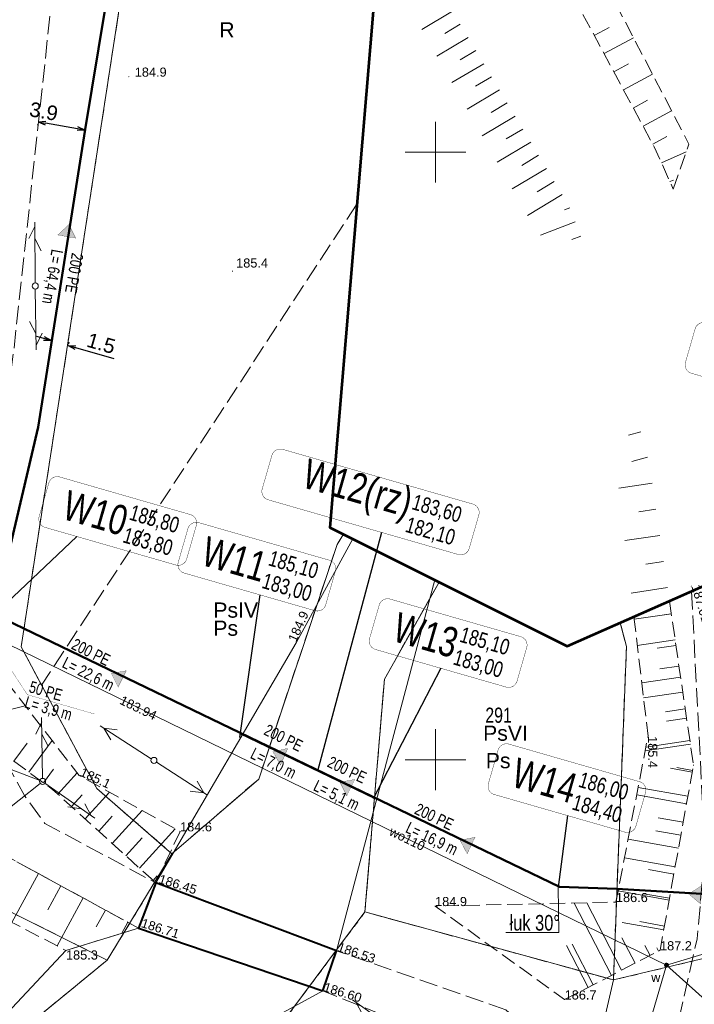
# Model space of a CAD drawing. Header units: metres. Extents: x 7482748 to 7484637, y 5684406 to 5687014.
# Tile 50 of 180: x 7483166 to 7483221, y 5685530 to 5685611. Entities that reach past the tile are written whole.
import ezdxf
from ezdxf.enums import TextEntityAlignment as Align
from ezdxf.lldxf.tags import DXFTag

# ---------------------------------------------------------------- set-up
doc = ezdxf.new("R2010")
doc.units = ezdxf.units.M
doc.header["$MEASUREMENT"] = 0
for name, pattern in [('1', [1.5, 1, -0.5]), ('BUBZ01_500', [1.75, 1.25, -0.5]), ('KTJZ01_500', [2, 1.5, -0.5]), ('l217_500', [2, 1.5, -0.5]), ('l218_500', [1, 0.5, -0.5])]:
    doc.linetypes.add(name, pattern=pattern)
for name, color, linetype, lineweight in [('.domiar', 250, 'Continuous', 9), ('.ks tłoczny', 104, 'Continuous', 50), ('_Dzialki', 7, 'Continuous', 0), ('_Dzialki_opis', 7, 'Continuous', 0), ('_Kontury', 7, 'Continuous', 0), ('_Kontury_opis', 7, 'Continuous', 0), ('_Podzial_sekcyjny_krzyze', 7, '1', 13), ('_Uzytki', 7, 'Continuous', 0), ('_Uzytki_opis', 7, 'Continuous', 0), ('_Zakres2', 7, 'Continuous', 0), ('BUBZ02_D', 7, 'BUBZ01_500', 13), ('BUBZ02_G', 7, 'BUBZ01_500', 13), ('BUBZ02_W', 7, 'Continuous', 13), ('GES__SUSM04_01P', 7, 'Continuous', 13), ('GES__SUUS25_WP', 7, 'Continuous', 13), ('RTPW01_P', 7, 'Continuous', 0), ('RTPW02_P', 7, 'Continuous', 0), ('SUPE_L_3', 1, 'Continuous', 13), ('SUPT_L_0', 30, 'Continuous', 13)]:
    doc.layers.add(name, color=color, linetype=linetype, lineweight=lineweight)
for name, color, linetype, lineweight, transparency in [('BUBI03_01', 7, 'Continuous', 40, 0.5), ('GES__SUUS_ET_08T', 7, 'Continuous', 13, 0.25), ('KTJZ01_O', 7, 'KTJZ01_500', 13, 0.5), ('RTPW01_G', 7, 'Continuous', 13, 0.25), ('RTPW02_G', 7, 'Continuous', 13, 0.25)]:
    doc.layers.add(name, color=color, linetype=linetype, lineweight=lineweight, transparency=transparency)
for name, color, linetype, lineweight, true_color, transparency in [('GES__SUPS01_08G', 5, 'Continuous', 13, 0x0000ff, 0.25), ('GES__SUPW_01_pT', 5, 'Continuous', 13, 0x0000ff, 0.25), ('PTWP02_O', 7, 'Continuous', 13, 0x59d9ff, 0.5)]:
    doc.layers.add(name, color=color, linetype=linetype, lineweight=lineweight, true_color=true_color, transparency=transparency)
for name, color, linetype, lineweight, true_color in [('GES__SUPS01_08L', 5, 'Continuous', 13, 0x0000ff), ('GES__SUPS01_08P', 5, 'Continuous', 13, 0x0000ff), ('GES__SUPW_01_pL', 5, 'Continuous', 13, 0x0000ff)]:
    doc.layers.add(name, color=color, linetype=linetype, lineweight=lineweight, true_color=true_color)
doc.layers.add('IS_kanalizacja_sanitarna', color=7, linetype='SOLID', true_color=0x000000)
doc.layers.add('IS_Opisy_działek_Net', color=7, linetype='SOLID', true_color=0x000000)
doc.layers.add('IS_Węzeł_sieci_kanalizacyjnej_-_opisy', color=7, linetype='Continuous')
doc.styles.get("Standard").update_dxf_attribs({"font": 'simplex.shx', "width": 0.75})
doc.styles.add('STYL_ARIAL', font='simplex.shx', dxfattribs={"width": 0.75, "oblique": 0.1})
doc.styles.add('Style-Arial', font='arial.ttf')
tags = doc.linetypes.add('SOLID', pattern=[10, 10, 0]).pattern_tags.tags
tags[6:7] = [DXFTag(74, 4), DXFTag(75, 0), DXFTag(340, '0'), DXFTag(46, 0.0), DXFTag(50, 0.0), DXFTag(44, 0.0), DXFTag(45, 0.0)]
tags[4:5] = [DXFTag(74, 4), DXFTag(75, 0), DXFTag(340, '0'), DXFTag(46, 0.0), DXFTag(50, 0.0), DXFTag(44, 0.0), DXFTag(45, 0.0)]
doc.dimstyles.get("Standard").update_dxf_attribs({"dimtxt": 0.18, "dimasz": 0.18, "dimexe": 0.18, "dimexo": 0.0625, "dimgap": 0.09, "dimtad": 0, "dimtih": 1, "dimtoh": 1, "dimdec": 4, "dimzin": 0, "dimdsep": 46, "dimtxsty": 'Standard', "dimcen": 0.09, "dimadec": 0, "dimazin": 0, "dimtfac": 1, "dimtdec": 4, "dimtofl": 0, "dimtmove": 0, "dimatfit": 3, "dimfxl": 0, "dimtolj": 1, "dimtzin": 0, "dimarcsym": 0})

# ---------------------------------------------------------------- blocks, each defined once
blk = doc.blocks.new('SUPS01')
at = {"layer": 'GES__SUPS01_08P', "linetype": 'Continuous', "lineweight": 13}
h = blk.add_hatch(color=256, dxfattribs=at)
edge = h.paths.add_edge_path()
edge.add_arc((0, 0), 0.045, 0, 360)
blk = doc.blocks.new('SUSM04_01')
at = {"layer": 'GES__SUSM04_01P', "linetype": 'Continuous', "lineweight": 13}
blk.add_circle((0, 0), 0.25, dxfattribs=at)
blk = doc.blocks.new('SUUS25_21')
at = {"layer": 'GES__SUUS25_WP', "linetype": 'Continuous', "lineweight": 13}
h = blk.add_hatch(color=256, dxfattribs=at)
edge = h.paths.add_edge_path()
edge.add_arc((0, 0), 0.2, 0, 360)
blk = doc.blocks.new('RTPW01')
at = {"layer": 'RTPW01_P', "linetype": 'Continuous', "lineweight": 0}
h = blk.add_hatch(color=256, dxfattribs=at)
edge = h.paths.add_edge_path()
edge.add_arc((0, 0), 0.045, 0, 360)
blk = doc.blocks.new('RTPW01_1')
at = {"layer": 'RTPW02_P', "linetype": 'Continuous', "lineweight": 0}
h = blk.add_hatch(color=256, dxfattribs=at)
edge = h.paths.add_edge_path()
edge.add_arc((0, 0), 0.045, 0, 360)
blk = doc.blocks.new('RTPW01_2')
at = {"layer": 'RTPW01_P', "linetype": 'Continuous', "lineweight": 0}
h = blk.add_hatch(color=256, dxfattribs=at)
edge = h.paths.add_edge_path()
edge.add_arc((0, 0), 0.045, 0, 360)
blk = doc.blocks.new('TerminatorOpen_0.5')
at = {"color": 0, "linetype": 'ByBlock', "lineweight": -2}
for q in [(-1, 0.25), (-1, 0), (-1, -0.25)]:
    blk.add_line((0, 0), q, dxfattribs=at)
blk = doc.blocks.new('*D797')
at = {"layer": '.domiar', "color": 0, "linetype": 'Continuous', "lineweight": -2, "transparency": 16777216}
for p, q in [((7483167.789, 5685584.663), (7483167.203, 5685584.831)), ((7483168.405, 5685584.598), (7483168.458, 5685584.784)), ((7483169.812, 5685584.197), (7483169.865, 5685584.382)), ((7483170.369, 5685583.927), (7483173.533, 5685583.023))]:
    blk.add_line(p, q, dxfattribs=at)
at = {"layer": 'Defpoints', "color": 0, "linetype": 'Continuous', "transparency": 16777216}
for p in [(7483168.323, 5685584.31), (7483169.729, 5685583.908), (7483169.782, 5685584.094)]:
    blk.add_point(p, dxfattribs=at)
at = {"layer": '.domiar', "color": 0, "linetype": 'Continuous', "lineweight": -2, "transparency": 16777216, "xscale": 0.61, "yscale": 0.61, "zscale": 0.61}
for p, rotation in [((7483168.376, 5685584.496), 344.063735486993), ((7483169.782, 5685584.094), 164.063735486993)]:
    blk.add_blockref('TerminatorOpen_0.5', p, dxfattribs=dict(at, rotation=rotation))
at = {"layer": '.domiar', "color": 0, "linetype": 'Continuous', "transparency": 16777216, "insert": (7483172.495, 5685584.269), "char_height": 1.2, "attachment_point": 5, "rotation": 344.06374, "style": 'Style-Arial'}
blk.add_mtext('\\A1;1.5', dxfattribs=at)
blk = doc.blocks.new('*D798')
at = {"layer": '.domiar', "color": 0, "linetype": 'Continuous', "lineweight": -2, "transparency": 16777216}
for p, q in [((7483167.264, 5685602.279), (7483167.253, 5685602.217)), ((7483170.553, 5685601.931), (7483167.906, 5685602.405)), ((7483171.111, 5685601.59), (7483171.1, 5685601.529))]:
    blk.add_line(p, q, dxfattribs=at)
at = {"layer": 'Defpoints', "color": 0, "linetype": 'Continuous', "transparency": 16777216}
for p in [(7483167.306, 5685602.513), (7483167.317, 5685602.574), (7483171.164, 5685601.885)]:
    blk.add_point(p, dxfattribs=at)
at = {"layer": '.domiar', "color": 0, "linetype": 'Continuous', "lineweight": -2, "transparency": 16777216, "xscale": 0.61, "yscale": 0.61, "zscale": 0.61}
for p, rotation in [((7483167.306, 5685602.513), 169.8519791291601), ((7483171.153, 5685601.824), 349.8519791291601)]:
    blk.add_blockref('TerminatorOpen_0.5', p, dxfattribs=dict(at, rotation=rotation))
at = {"layer": '.domiar', "color": 0, "linetype": 'Continuous', "transparency": 16777216, "insert": (7483167.765, 5685603.358), "char_height": 1.2, "attachment_point": 5, "rotation": 349.85198, "style": 'Style-Arial'}
blk.add_mtext('\\A1;3.9', dxfattribs=at)

msp = doc.modelspace()

# ---------------------------------------------------------------- hatches: boundary and pattern name
at = {"layer": 'IS_kanalizacja_sanitarna', "linetype": 'Continuous', "ltscale": 0.01}
for points in [[(7483169.84173, 5685594.04488), (7483168.92776, 5685593.19215), (7483170.40444, 5685592.92869)], [(7483173.32711, 5685557.09675), (7483173.88695, 5685555.97913), (7483174.55678, 5685557.32127)], [(7483186.63167, 5685550.64437), (7483187.25323, 5685549.55986), (7483187.84683, 5685550.93741)], [(7483192.13846, 5685548.14946), (7483192.69987, 5685547.03262), (7483193.36782, 5685548.37569)], [(7483202.02901, 5685543.36735), (7483202.60758, 5685542.25931), (7483203.25472, 5685543.61253)], [(7483220.8472, 5685538.94203), (7483221.80609, 5685538.14013), (7483221.88551, 5685539.63803)]]:
    msp.add_hatch(color=256, dxfattribs=at).paths.add_polyline_path(points)

# ---------------------------------------------------------------- linework, layer by layer
at = {"layer": '.domiar', "linetype": 'Continuous'}
for points in [[(7483210.08985, 5685539.51243), (7483210.14756, 5685535.78244), (7483210.14756, 5685535.78244)], [(7483210.14756, 5685535.78244), (7483205.80249, 5685535.78244)]]:
    msp.add_lwpolyline(points, dxfattribs=at)
at = {"layer": '.ks tłoczny', "linetype": 'Continuous'}
for points in [[(7483183.3031, 5685630.44621), (7483175.03811, 5685625.31348), (7483171.16419, 5685601.88538), (7483167.3162, 5685577.38439), (7483163.66928, 5685561.91672), (7483162.87, 5685558.23)], [(7483163.76848, 5685561.91175), (7483210.20342, 5685539.53723), (7483214.93167, 5685539.36976)]]:
    msp.add_lwpolyline(points, dxfattribs=at)
at = {"layer": '.ks tłoczny', "color": 111, "linetype": 'Continuous', "true_color": 0x70ffb8}
for points in [[(7483183.93202, 5685552.19601), (7483194.98459, 5685546.87037)], [(7483214.93167, 5685539.36976), (7483232.60315, 5685538.31868)]]:
    msp.add_lwpolyline(points, dxfattribs=at)
at = {"layer": '_Dzialki', "color": 96, "linetype": 'Continuous', "true_color": 0x008000, "flags": 128}
for points in [[(7483165.91, 5685559.29), (7483176.04, 5685625.25)], [(7483192.43, 5685568.55), (7483191.9, 5685567.7)], [(7483191.9, 5685567.7), (7483185.46, 5685548.41)], [(7483195.8, 5685556.64), (7483200.3, 5685564.62)], [(7483215.72, 5685559.33), (7483215.19, 5685561.27)], [(7483172.13, 5685547.63), (7483165.91, 5685559.29)], [(7483214.64, 5685531.87), (7483215.72, 5685559.33)], [(7483194.2, 5685537.47), (7483195.8, 5685556.64)], [(7483185.46, 5685548.41), (7483178.32, 5685542.26)], [(7483178.32, 5685542.26), (7483172.13, 5685547.63)], [(7483152.14, 5685543.93), (7483173, 5685533.5)], [(7483178.32, 5685542.26), (7483173, 5685533.5)], [(7483214.64, 5685531.87), (7483246.75, 5685539.5)], [(7483188.03, 5685529.19), (7483194.2, 5685537.47)], [(7483214.64, 5685531.87), (7483194.2, 5685537.47)], [(7483173, 5685533.5), (7483167.63, 5685529.12)], [(7483208.37, 5685504.65), (7483214.64, 5685531.87)]]:
    msp.add_lwpolyline(points, dxfattribs=at)
at = {"layer": '_Kontury', "color": 96, "linetype": 'l217_500', "true_color": 0x008000, "flags": 128}
for points in [[(7483176.04, 5685625.25), (7483165.91, 5685559.29)], [(7483193.54, 5685595.72), (7483167.59, 5685556.14)], [(7483191.9, 5685567.7), (7483192.43, 5685568.55)], [(7483185.46, 5685548.41), (7483191.9, 5685567.7)], [(7483200.3, 5685564.62), (7483195.8, 5685556.64)], [(7483215.72, 5685559.33), (7483215.19, 5685561.27)], [(7483165.91, 5685559.29), (7483167.59, 5685556.14)], [(7483214.8, 5685535.9), (7483215.72, 5685559.33)], [(7483195.8, 5685556.64), (7483194.2, 5685537.47)], [(7483167.59, 5685556.14), (7483172.13, 5685547.63)], [(7483178.32, 5685542.26), (7483185.46, 5685548.41)], [(7483172.13, 5685547.63), (7483178.32, 5685542.26)], [(7483173, 5685533.5), (7483155.67, 5685542.16)], [(7483194.2, 5685537.47), (7483214.64, 5685531.87)], [(7483214.64, 5685531.87), (7483214.8, 5685535.9)], [(7483167.63, 5685529.12), (7483173, 5685533.5)]]:
    msp.add_lwpolyline(points, dxfattribs=at)
at = {"layer": '_Podzial_sekcyjny_krzyze', "linetype": 'Continuous'}
for p, q in [((7483200, 5685597.5), (7483200, 5685602.5)), ((7483197.5, 5685600), (7483202.5, 5685600)), ((7483200, 5685547.5), (7483200, 5685552.5)), ((7483197.5, 5685550), (7483202.5, 5685550))]:
    msp.add_line(p, q, dxfattribs=at)
at = {"layer": '_Uzytki', "color": 96, "linetype": 'l218_500', "true_color": 0x008000, "flags": 128}
for points in [[(7483176.04, 5685625.25), (7483165.91, 5685559.29)], [(7483191.9, 5685567.7), (7483192.43, 5685568.55)], [(7483185.46, 5685548.41), (7483191.9, 5685567.7)], [(7483195.8, 5685556.64), (7483200.3, 5685564.62)], [(7483215.19, 5685561.27), (7483215.72, 5685559.33)], [(7483165.91, 5685559.29), (7483167.59, 5685556.14)], [(7483215.72, 5685559.33), (7483214.64, 5685531.87)], [(7483194.2, 5685537.47), (7483195.8, 5685556.64)], [(7483167.59, 5685556.14), (7483172.13, 5685547.63)], [(7483178.32, 5685542.26), (7483185.46, 5685548.41)], [(7483172.13, 5685547.63), (7483178.32, 5685542.26)], [(7483155.67, 5685542.16), (7483173, 5685533.5)], [(7483173, 5685533.5), (7483178.32, 5685542.26)], [(7483246.75, 5685539.5), (7483214.64, 5685531.87)], [(7483194.2, 5685537.47), (7483188.03, 5685529.19)], [(7483214.64, 5685531.87), (7483194.2, 5685537.47)], [(7483167.63, 5685529.12), (7483173, 5685533.5)]]:
    msp.add_lwpolyline(points, dxfattribs=at)
at = {"layer": '_Zakres2', "color": 250, "linetype": 'Continuous', "lineweight": 53, "flags": 128}
msp.add_lwpolyline([(7483197.95, 5685648.27), (7483191.3, 5685569.12), (7483210.84, 5685559.35), (7483267.68, 5685584.46)], dxfattribs=at)
at = {"layer": 'BUBI03_01', "linetype": 'Continuous', "lineweight": 40, "flags": 128}
msp.add_lwpolyline([(7483190.73, 5685530.97), (7483191.87, 5685534.27), (7483176.99, 5685539.86), (7483175.57, 5685536.14), (7483190.73, 5685530.97)], close=True, dxfattribs=at)
at = {"layer": 'BUBZ02_D', "linetype": 'BUBZ01_500', "lineweight": 13, "flags": 128}
for points in [[(7483219.57, 5685596.95), (7483220.86, 5685600.67), (7483200.6, 5685639.51), (7483206.65, 5685645.74)], [(7483216.33, 5685561.77), (7483217.49, 5685551.94), (7483214.85, 5685538.28), (7483199.97, 5685537.95), (7483210.63, 5685530.26)], [(7483176.99, 5685539.86), (7483178.99, 5685544.1), (7483170.68, 5685548.71), (7483162.21, 5685559.64)], [(7483175.57, 5685536.14), (7483169.6, 5685534.3), (7483159.57, 5685539.5), (7483156.65, 5685543.13), (7483159.21, 5685549.81)]]:
    msp.add_lwpolyline(points, dxfattribs=at)
at = {"layer": 'BUBZ02_G', "linetype": 'BUBZ01_500', "lineweight": 13, "flags": 128}
for points in [[(7483206.65, 5685645.74), (7483196.84, 5685639.72), (7483218, 5685600.45), (7483219.57, 5685596.95)], [(7483210.63, 5685530.26), (7483218.48, 5685534.31), (7483221.23, 5685549.55), (7483219.25, 5685563.07)], [(7483162.21, 5685559.64), (7483163.01, 5685555.54), (7483164.22, 5685550.67), (7483168.52, 5685547.53), (7483171.74, 5685544.61), (7483176.99, 5685539.86)], [(7483159.21, 5685549.81), (7483160.09, 5685548.14), (7483162.57, 5685544.49), (7483164.83, 5685542), (7483175.57, 5685536.14)]]:
    msp.add_lwpolyline(points, dxfattribs=at)
at = {"layer": 'BUBZ02_W', "linetype": 'Continuous', "lineweight": 13}
for p, q in [((7483201.4, 5685611.61), (7483198.89, 5685610.1)), ((7483202.04, 5685610.53), (7483200.77, 5685609.77)), ((7483213.07, 5685609.61), (7483214.29, 5685610.26)), ((7483202.69, 5685609.45), (7483200.12, 5685607.92)), ((7483213.87, 5685608.12), (7483216.29, 5685609.42)), ((7483203.33, 5685608.37), (7483202.04, 5685607.6)), ((7483203.98, 5685607.29), (7483201.36, 5685605.73)), ((7483214.67, 5685606.62), (7483215.88, 5685607.27)), ((7483204.62, 5685606.22), (7483203.3, 5685605.43)), ((7483215.48, 5685605.13), (7483217.86, 5685606.42)), ((7483205.27, 5685605.14), (7483202.6, 5685603.54)), ((7483216.28, 5685603.64), (7483217.46, 5685604.28)), ((7483205.91, 5685604.06), (7483204.57, 5685603.26)), ((7483217.08, 5685602.15), (7483219.43, 5685603.42)), ((7483206.56, 5685602.98), (7483203.84, 5685601.36)), ((7483207.2, 5685601.91), (7483205.83, 5685601.09)), ((7483217.89, 5685600.66), (7483219.05, 5685601.29)), ((7483207.85, 5685600.83), (7483205.08, 5685599.17)), ((7483208.49, 5685599.75), (7483207.1, 5685598.92)), ((7483218.59, 5685599.13), (7483220.64, 5685600.04)), ((7483209.14, 5685598.67), (7483206.32, 5685596.99)), ((7483219.29, 5685597.58), (7483219.58, 5685597.71)), ((7483209.78, 5685597.6), (7483208.36, 5685596.74)), ((7483210.43, 5685596.52), (7483207.56, 5685594.8)), ((7483211.06, 5685595.43), (7483210.63, 5685595.27)), ((7483211.5, 5685594.26), (7483208.65, 5685593.18)), ((7483211.95, 5685593.08), (7483211.23, 5685592.82)), ((7483216.91, 5685576.99), (7483215.89, 5685576.72)), ((7483217.46, 5685574.89), (7483216.16, 5685574.55)), ((7483217.83, 5685572.75), (7483215.08, 5685572.35)), ((7483218.14, 5685570.61), (7483216.74, 5685570.4)), ((7483218.46, 5685568.46), (7483215.59, 5685568.04)), ((7483218.77, 5685566.31), (7483217.31, 5685566.09)), ((7483219.09, 5685564.16), (7483216.1, 5685563.72)), ((7483219.41, 5685562.01), (7483216.35, 5685561.56)), ((7483219.4, 5685562.01), (7483217.88, 5685561.79)), ((7483219.72, 5685559.86), (7483216.61, 5685559.41)), ((7483219.79, 5685559.4), (7483218.23, 5685559.17)), ((7483220.03, 5685557.71), (7483218.45, 5685557.48)), ((7483220.17, 5685556.79), (7483216.97, 5685556.32)), ((7483220.35, 5685555.57), (7483217.12, 5685555.09)), ((7483163.46, 5685553.74), (7483166.25, 5685554.43)), ((7483220.55, 5685554.18), (7483218.92, 5685553.94)), ((7483220.66, 5685553.42), (7483219.02, 5685553.18)), ((7483166.54, 5685548.98), (7483168.45, 5685551.59)), ((7483220.93, 5685551.57), (7483217.32, 5685551.04)), ((7483165.32, 5685549.87), (7483166.4, 5685551.35)), ((7483220.98, 5685551.27), (7483217.25, 5685550.72)), ((7483167.76, 5685548.09), (7483168.58, 5685549.22)), ((7483221.12, 5685548.97), (7483219.34, 5685549.29)), ((7483221.15, 5685549.12), (7483219.85, 5685549.36)), ((7483168.94, 5685547.15), (7483170.53, 5685548.91)), ((7483220.77, 5685546.99), (7483216.68, 5685547.72)), ((7483170.06, 5685546.14), (7483170.94, 5685547.11)), ((7483171.17, 5685545.12), (7483173.17, 5685547.33)), ((7483220.66, 5685546.37), (7483216.56, 5685547.11)), ((7483173.41, 5685543.1), (7483175.88, 5685545.83)), ((7483172.29, 5685544.11), (7483173.41, 5685545.34)), ((7483220.38, 5685544.85), (7483218.32, 5685545.22)), ((7483175.65, 5685541.08), (7483178.59, 5685544.32)), ((7483174.53, 5685542.09), (7483175.88, 5685543.58)), ((7483220, 5685542.71), (7483215.85, 5685543.46)), ((7483220.19, 5685543.78), (7483218.12, 5685544.15)), ((7483219.72, 5685541.18), (7483215.56, 5685541.93)), ((7483219.61, 5685540.58), (7483217.52, 5685540.95)), ((7483167.35, 5685540.63), (7483165.15, 5685536.6)), ((7483176.77, 5685540.06), (7483177.1, 5685540.43)), ((7483169.18, 5685539.63), (7483168.1, 5685537.63)), ((7483171.02, 5685538.62), (7483168.86, 5685534.68)), ((7483219.22, 5685538.44), (7483215.03, 5685539.2)), ((7483219.25, 5685538.59), (7483217.15, 5685538.97)), ((7483214.49, 5685532.25), (7483211.42, 5685538.2)), ((7483215.32, 5685532.68), (7483212.45, 5685538.23)), ((7483172.85, 5685537.62), (7483172.09, 5685536.23)), ((7483174.68, 5685536.62), (7483174.19, 5685535.71)), ((7483218.78, 5685535.99), (7483215.37, 5685536.61)), ((7483218.84, 5685536.3), (7483216.82, 5685536.67)), ((7483216.42, 5685533.25), (7483215.34, 5685535.34)), ((7483212.56, 5685531.26), (7483210.78, 5685534.7)), ((7483212.97, 5685531.47), (7483211.25, 5685534.82)), ((7483217.66, 5685533.89), (7483217.23, 5685534.72)), ((7483218.35, 5685534.24), (7483218.21, 5685534.51))]:
    msp.add_line(p, q, dxfattribs=at)
at = {"layer": 'GES__SUPS01_08L', "linetype": 'Continuous', "lineweight": 13, "flags": 128}
msp.add_lwpolyline([(7483219.01, 5685533.09), (7483222.47, 5685529.99), (7483225.62, 5685529.99)], dxfattribs=at)
at = {"layer": 'GES__SUPW_01_pL', "linetype": 'Continuous', "lineweight": 13, "flags": 128}
for points in [[(7483182.17, 5685439.34), (7483183.09, 5685441.14), (7483193.13, 5685460.78), (7483205.71, 5685492.23), (7483212.43, 5685510.5), (7483219.01, 5685533.09), (7483163.74, 5685560.03), (7483156.82, 5685563.04)], [(7483219.01, 5685533.09), (7483233.82, 5685537.56), (7483281.49, 5685558.51)]]:
    msp.add_lwpolyline(points, dxfattribs=at)
at = {"layer": 'IS_kanalizacja_sanitarna', "linetype": 'Continuous', "ltscale": 0.01, "const_width": 0.02}
for points in [[(7483169.84173, 5685594.04488), (7483168.92776, 5685593.19215), (7483170.40444, 5685592.92869), (7483169.84173, 5685594.04488)], [(7483173.32711, 5685557.09675), (7483173.88695, 5685555.97913), (7483174.55678, 5685557.32127), (7483173.32711, 5685557.09675)], [(7483186.63167, 5685550.64437), (7483187.25323, 5685549.55986), (7483187.84683, 5685550.93741), (7483186.63167, 5685550.64437)], [(7483192.13846, 5685548.14946), (7483192.69987, 5685547.03262), (7483193.36782, 5685548.37569), (7483192.13846, 5685548.14946)], [(7483202.02901, 5685543.36735), (7483202.60758, 5685542.25931), (7483203.25472, 5685543.61253), (7483202.02901, 5685543.36735)], [(7483220.8472, 5685538.94203), (7483221.80609, 5685538.14013), (7483221.88551, 5685539.63803), (7483220.8472, 5685538.94203)]]:
    msp.add_lwpolyline(points, dxfattribs=at)
at = {"layer": 'IS_Opisy_działek_Net', "linetype": 'Continuous', "ltscale": 0.01, "const_width": 0.02}
msp.add_lwpolyline([(7483163.79855, 5685559.36285), (7483166.42079, 5685555.35181), (7483171.95595, 5685553.7582)], dxfattribs=at)
at = {"layer": 'IS_Węzeł_sieci_kanalizacyjnej_-_opisy', "color": 18, "linetype": 'SOLID', "ltscale": 0.01, "true_color": 0x000000, "const_width": 0.03}
for points in [[(7483221.06155, 5685581.8066), (7483231.81476, 5685578.71069, 0.414214), (7483232.70585, 5685579.20338), (7483233.50266, 5685581.97096, 0.414214), (7483233.00996, 5685582.86206), (7483222.25676, 5685585.95797, 0.414214), (7483221.36566, 5685585.46528), (7483220.56886, 5685582.6977, 0.414214), (7483221.06155, 5685581.8066)], [(7483186.23702, 5685571.39295), (7483201.88154, 5685566.88879, 0.414214), (7483202.77264, 5685567.38149), (7483203.56944, 5685570.14907, 0.414214), (7483203.07675, 5685571.04016), (7483187.43223, 5685575.54432, 0.414214), (7483186.54113, 5685575.05163), (7483185.74433, 5685572.28405, 0.414214), (7483186.23702, 5685571.39295)], [(7483167.88416, 5685569.12139), (7483178.63737, 5685566.02547, 0.414214), (7483179.52846, 5685566.51817), (7483180.32527, 5685569.28575, 0.414214), (7483179.83257, 5685570.17684), (7483169.07937, 5685573.27276, 0.414214), (7483168.18827, 5685572.78007), (7483167.39147, 5685570.01248, 0.414214), (7483167.88416, 5685569.12139)], [(7483179.32839, 5685565.36161), (7483190.08159, 5685562.26569, 0.414214), (7483190.97269, 5685562.75839), (7483191.76949, 5685565.52597, 0.414214), (7483191.2768, 5685566.41706), (7483180.52359, 5685569.51298, 0.414214), (7483179.6325, 5685569.02029), (7483178.83569, 5685566.25271, 0.414214), (7483179.32839, 5685565.36161)], [(7483195.0686, 5685559.07133), (7483205.8218, 5685555.97542, 0.414214), (7483206.7129, 5685556.46811), (7483207.5097, 5685559.23569, 0.414214), (7483207.01701, 5685560.12679), (7483196.2638, 5685563.22271, 0.414214), (7483195.37271, 5685562.73001), (7483194.5759, 5685559.96243, 0.414214), (7483195.0686, 5685559.07133)], [(7483204.84694, 5685547.13329), (7483215.60015, 5685544.03738, 0.414214), (7483216.49124, 5685544.53007), (7483217.28805, 5685547.29765, 0.414214), (7483216.79535, 5685548.18875), (7483206.04215, 5685551.28467, 0.414214), (7483205.15105, 5685550.79197), (7483204.35425, 5685548.02439, 0.414214), (7483204.84694, 5685547.13329)]]:
    msp.add_lwpolyline(points, format="xyb", dxfattribs=at)
at = {"layer": 'IS_Węzeł_sieci_kanalizacyjnej_-_opisy', "color": 18, "linetype": 'SOLID', "ltscale": 0.01, "true_color": 0x000000}
for points in [[(7483195.57076, 5685568.70571), (7483190.302, 5685549.06278)], [(7483170.49607, 5685568.3694), (7483163.66928, 5685561.91672)], [(7483185.55865, 5685563.56788), (7483183.8797, 5685551.83023)], [(7483200.4452, 5685557.52338), (7483194.8703, 5685546.79083)], [(7483210.86472, 5685545.40074), (7483210.08985, 5685539.51243)]]:
    msp.add_lwpolyline(points, dxfattribs=at)
at = {"layer": 'KTJZ01_O', "linetype": 'KTJZ01_500', "lineweight": 13, "flags": 128}
msp.add_lwpolyline([(7483168.7, 5685615.14, -0.09), (7483172.62, 5685624.4), (7483185.5, 5685634.52), (7483183.63, 5685639.54), (7483170.42, 5685628.79), (7483169.15, 5685629.4), (7483172.38, 5685643.05), (7483174.48, 5685643.16), (7483174.91, 5685652.49), (7483169.23, 5685650.08), (7483168.83, 5685642.94), (7483160.42, 5685583.92), (7483157.85, 5685562.45), (7483157.66, 5685558.64, 0.01), (7483157.83, 5685554.65), (7483158.22, 5685553.2), (7483159.21, 5685549.81), (7483160.09, 5685548.14), (7483162.57, 5685544.49), (7483164.83, 5685542), (7483175.57, 5685536.14), (7483176.99, 5685539.86), (7483167.86, 5685544.76), (7483166.21, 5685547.01), (7483164.22, 5685550.67), (7483163.01, 5685555.54, -0.09), (7483162.21, 5685559.64), (7483165.3, 5685583.64)], format="xyb", close=True, dxfattribs=at)
msp.add_lwpolyline([(7483221.07, 5685563.87), (7483222.18, 5685542.46), (7483221.53, 5685535.26), (7483216.87, 5685514.67), (7483204.85, 5685486.19), (7483191.59, 5685454.78), (7483151.63, 5685358.17), (7483113.66, 5685267.56), (7483106.87, 5685251.95), (7483101.26, 5685234.59), (7483099.86, 5685220.3), (7483103.41, 5685118.86), (7483107.96, 5684987.3)], dxfattribs=at)
msp.add_lwpolyline([(7483205.8, 5685529.4), (7483191.87, 5685534.27), (7483190.73, 5685530.97), (7483201.54, 5685526.62), (7483208.17, 5685521.63), (7483211.9, 5685515.79), (7483214.45, 5685521.67), (7483205.8, 5685529.4)], close=True, dxfattribs=at)
at = {"layer": 'PTWP02_O', "linetype": 'Continuous', "lineweight": 13, "flags": 128}
msp.add_lwpolyline([(7483193.2, 5685568.17), (7483188.53, 5685559.62), (7483176.99, 5685539.86), (7483175.57, 5685536.14), (7483169.6, 5685534.3), (7483162.33, 5685526.55), (7483148.66, 5685523.66), (7483118.75, 5685503.91), (7483124.91, 5685495.78), (7483151, 5685509.63), (7483165.83, 5685517.48), (7483182.95, 5685526.71), (7483190.73, 5685530.97), (7483191.87, 5685534.27), (7483199.95, 5685564.8)], dxfattribs=at)
at = {"layer": 'SUPE_L_3', "linetype": 'Continuous'}
for p, q in [((7483176.62, 5685550.08), (7483172.41, 5685552.78)), ((7483173.28, 5685551.63), (7483172.71, 5685552.59)), ((7483173.82, 5685552.47), (7483172.71, 5685552.59)), ((7483181.24, 5685547.09), (7483177.04, 5685549.8)), ((7483180.94, 5685547.28), (7483180.38, 5685548.24)), ((7483180.94, 5685547.28), (7483179.83, 5685547.4))]:
    msp.add_line(p, q, dxfattribs=at)
at = {"layer": 'SUPT_L_0', "linetype": 'Continuous'}
for p, q in [((7483167.04, 5685593.89), (7483166.54, 5685592.89)), ((7483167.04, 5685594.24), (7483167.07, 5685589.24)), ((7483167.04, 5685592.89), (7483167.55, 5685591.89)), ((7483167.07, 5685588.74), (7483167.15, 5685583.74)), ((7483166.61, 5685586.08), (7483167.13, 5685585.09)), ((7483167.63, 5685585.1), (7483167.14, 5685584.09)), ((7483167.6, 5685553.11), (7483167.11, 5685552.1)), ((7483167.59, 5685553.46), (7483167.67, 5685548.46)), ((7483167.61, 5685552.11), (7483168.13, 5685551.12)), ((7483167.44, 5685548.3), (7483162.77, 5685550.08)), ((7483163.55, 5685544.95), (7483167.47, 5685548.05)), ((7483167.87, 5685548.07), (7483171.96, 5685545.18)), ((7483169.75, 5685546.13), (7483170.86, 5685545.96)), ((7483171.15, 5685546.37), (7483171.67, 5685545.39)), ((7483193.18, 5685530.23), (7483197.27, 5685527.34)), ((7483193.47, 5685530.02), (7483193.99, 5685529.04))]:
    msp.add_line(p, q, dxfattribs=at)

# ---------------------------------------------------------------- block references
at = {"layer": 'GES__SUPS01_08P', "linetype": 'Continuous', "lineweight": 13}
msp.add_blockref('SUPS01', (7483219.01, 5685533.09), dxfattribs=at)
at = {"layer": 'GES__SUSM04_01P', "linetype": 'Continuous', "lineweight": 13}
for p in [(7483167.07, 5685588.99), (7483176.83, 5685549.94), (7483167.67, 5685548.21)]:
    msp.add_blockref('SUSM04_01', p, dxfattribs=at)
at = {"layer": 'GES__SUUS25_WP', "linetype": 'Continuous', "lineweight": 13, "rotation": 355.8399999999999}
msp.add_blockref('SUUS25_21', (7483219.01, 5685533.09), dxfattribs=at)
at = {"layer": 'RTPW01_P', "linetype": 'Continuous', "lineweight": 0}
for name, p in [('RTPW01_2', (7483174.78, 5685606.22)), ('RTPW01', (7483183.3, 5685590.21)), ('RTPW01', (7483188.53, 5685559.62)), ('RTPW01', (7483217.49, 5685551.94)), ('RTPW01', (7483221.23, 5685549.55)), ('RTPW01', (7483170.68, 5685548.71)), ('RTPW01', (7483178.99, 5685544.1)), ('RTPW01', (7483199.97, 5685537.95)), ('RTPW01', (7483214.85, 5685538.28)), ('RTPW01', (7483169.6, 5685534.3)), ('RTPW01', (7483218.48, 5685534.31)), ('RTPW01', (7483210.63, 5685530.26))]:
    msp.add_blockref(name, p, dxfattribs=at)
at = {"layer": 'RTPW02_P', "linetype": 'Continuous', "lineweight": 0}
for p in [(7483221.05, 5685564.28), (7483176.99, 5685539.86), (7483175.57, 5685536.14), (7483191.87, 5685534.27), (7483190.73, 5685530.97)]:
    msp.add_blockref('RTPW01_1', p, dxfattribs=at)

# ---------------------------------------------------------------- texts
at = {"layer": '_Dzialki_opis', "color": 96, "true_color": 0x008000, "insert": (7483204.1, 5685553.02), "char_height": 1.25, "attachment_point": 7, "line_spacing_factor": 0.6, "style": 'STYL_ARIAL'}
msp.add_mtext('\\fArial|b0|i0|c238238|p39;291', dxfattribs=at)
at = {"layer": '_Kontury_opis', "color": 96, "linetype": 'Continuous', "lineweight": 13, "true_color": 0x008000, "style": 'Style-Arial'}
for s, p in [('PsIV', (7483181.72, 5685561.69)), ('PsVI', (7483203.92, 5685551.56))]:
    msp.add_text(s, height=1.25, dxfattribs=at).set_placement(p)
at = {"layer": '_Uzytki_opis', "color": 96, "linetype": 'Continuous', "lineweight": 13, "true_color": 0x008000, "style": 'Style-Arial'}
for s, p in [('R', (7483182.21, 5685609.45)), ('Ps', (7483181.72, 5685560.2)), ('Ps', (7483204.14, 5685549.3))]:
    msp.add_text(s, height=1.25, dxfattribs=at).set_placement(p)
at = {"layer": 'GES__SUPS01_08G', "linetype": 'Continuous', "lineweight": 13, "style": 'Style-Arial'}
msp.add_text('183.94', height=0.75, rotation=334.02, dxfattribs=at).set_placement((7483174.11, 5685554.97), align=Align.MIDDLE_LEFT)
at = {"layer": 'GES__SUPW_01_pT', "linetype": 'Continuous', "lineweight": 13, "style": 'Style-Arial'}
msp.add_text('wo110', height=0.75, rotation=334.01, dxfattribs=at).set_placement((7483197.68, 5685543.49), align=Align.MIDDLE_CENTER)
at = {"layer": 'GES__SUUS_ET_08T', "linetype": 'Continuous', "lineweight": 13, "style": 'Style-Arial'}
msp.add_text('w', height=0.75, dxfattribs=at).set_placement((7483217.75, 5685531.71))
at = {"layer": 'IS_Opisy_działek_Net', "linetype": 'Continuous', "ltscale": 0.01, "char_height": 0.9648}
for s, insert, attachment_point, rotation in [('\\fArial|b0|i0;L= 64,4 m', (7483169.37224, 5685591.8932), 1, 259.8385491), ('{\\fArial|b0|i0|c238|p34;200 PE}', (7483170.08094, 5685591.76618), 7, 259.8385491), ('{\\fArial|b0|i0|c238|p34;200 PE}', (7483169.95512, 5685559.15313), 7, 333.4385491), ('{\\fArial|b0|i0|c238|p34;50 PE}', (7483166.48055, 5685555.55938), 7, 343.9385491), ('\\fArial|b0|i0;L= 22,6 m', (7483169.63316, 5685558.50912), 1, 333.4385491), ('\\fArial|b0|i0;L= 3,9 m', (7483166.38892, 5685555.2411), 1, 343.9385491), ('{\\fArial|b0|i0|c238|p34;200 PE}', (7483188.75981, 5685550.61568), 9, 333.6047241), ('\\fArial|b0|i0;L= 7,0 m', (7483188.66244, 5685549.27261), 3, 333.6047241), ('{\\fArial|b0|i0|c238|p34;200 PE}', (7483194.00105, 5685548.00315), 9, 334.2067687), ('\\fArial|b0|i0;L= 5,1 m', (7483193.85694, 5685546.65855), 3, 334.2067687), ('{\\fArial|b0|i0|c238|p34;200 PE}', (7483198.18791, 5685545.57471), 7, 334.4385491), ('\\fArial|b0|i0;L= 16,9 m', (7483197.87724, 5685544.92518), 1, 334.4385491)]:
    msp.add_mtext(s, dxfattribs=dict(at, insert=insert, attachment_point=attachment_point, rotation=rotation))
at = {"layer": 'IS_Węzeł_sieci_kanalizacyjnej_-_opisy', "color": 18, "linetype": 'SOLID', "ltscale": 0.01, "true_color": 0x000000, "rotation": 343.9385491}
for s, insert, char_height, attachment_point in [('\\fArial|b0|i0;W12(rz)', (7483197.45734, 5685569.23272), 2.448, 9), ('\\fArial|b0|i0;W10', (7483174.21316, 5685568.3694), 2.448, 9), ('\\fArial|b0|i0;183,60', (7483197.90071, 5685570.41126), 1.2888, 7), ('\\fArial|b0|i0;185,80', (7483174.65653, 5685569.54794), 1.2888, 7), ('\\fArial|b0|i0;182,10', (7483197.78716, 5685570.01688), 1.2888, 1), ('\\fArial|b0|i0;183,80', (7483174.54299, 5685569.15356), 1.2888, 1), ('\\fArial|b0|i0;W11', (7483185.65739, 5685564.60962), 2.448, 9), ('\\fArial|b0|i0;185,10', (7483186.10076, 5685565.78816), 1.2888, 7), ('\\fArial|b0|i0;183,00', (7483185.98721, 5685565.39378), 1.2888, 1), ('\\fArial|b0|i0;W13', (7483201.3976, 5685558.31935), 2.448, 9), ('\\fArial|b0|i0;185,10', (7483201.84097, 5685559.49789), 1.2888, 7), ('\\fArial|b0|i0;183,00', (7483201.72742, 5685559.10351), 1.2888, 1), ('\\fArial|b0|i0;W14', (7483211.17594, 5685546.38131), 2.448, 9), ('\\fArial|b0|i0;186,00', (7483211.61931, 5685547.55985), 1.2888, 7), ('\\fArial|b0|i0;184,40', (7483211.50577, 5685547.16547), 1.2888, 1)]:
    msp.add_mtext(s, dxfattribs=dict(at, insert=insert, char_height=char_height, attachment_point=attachment_point))
at = {"layer": 'IS_Węzeł_sieci_kanalizacyjnej_-_opisy', "color": 18, "linetype": 'SOLID', "ltscale": 0.01, "true_color": 0x000000, "insert": (7483206.09588, 5685535.91228), "char_height": 1.2888, "attachment_point": 7}
msp.add_mtext('{\\fArial|b0|i0|c238|p34;łuk 30%%D}', dxfattribs=at)
at = {"layer": 'RTPW01_G', "linetype": 'Continuous', "lineweight": 13, "style": 'Style-Arial'}
for s, p in [('184.9', (7483175.26, 5685606.22)), ('185.4', (7483183.6, 5685590.51)), ('184.6', (7483178.99, 5685544.1)), ('184.9', (7483199.97, 5685537.95)), ('186.6', (7483214.85, 5685538.28)), ('187.2', (7483218.48, 5685534.31)), ('186.7', (7483210.63, 5685530.26))]:
    msp.add_text(s, height=0.75, dxfattribs=at).set_placement(p)
for s, rotation, p in [('184.9', 66.12, (7483188.53, 5685559.62)), ('185.4', 270.24, (7483217.49, 5685551.94)), ('185.1', 334.99, (7483170.68, 5685548.71))]:
    msp.add_text(s, height=0.75, rotation=rotation, dxfattribs=at).set_placement(p)
msp.add_text('185.3', height=0.75, dxfattribs=at).set_placement((7483169.6, 5685534.3), align=Align.TOP_LEFT)
at = {"layer": 'RTPW02_G', "linetype": 'Continuous', "lineweight": 13, "style": 'Style-Arial'}
for s, rotation, p in [('187.01', 286.43, (7483221.05, 5685564.28)), ('186.45', 342.73, (7483177.16, 5685539.86)), ('186.71', 342.41, (7483175.72, 5685536.24)), ('186.53', 341.21, (7483191.87, 5685534.27)), ('186.60', 342.52, (7483190.73, 5685530.97))]:
    msp.add_text(s, height=0.75, rotation=rotation, dxfattribs=at).set_placement(p)

# ---------------------------------------------------------------- dimensions: what is measured, and where the dimension line sits
at = {"layer": '.domiar', "color": 7, "linetype": 'Continuous'}
for base, p1, p2, angle, picture, middle in [((7483167.30588, 5685602.51261), (7483171.16419, 5685601.88538), (7483167.31687, 5685602.57402), 169.8519791, '*D798', (7483167.604, 5685602.45924)), ((7483169.78246, 5685584.094), (7483168.32259, 5685584.30999), (7483169.72943, 5685583.90828), 344.0637355, '*D797', (7483172.24444, 5685583.391))]:
    dim = msp.add_linear_dim(base=base, p1=p1, p2=p2, angle=angle, dimstyle='Standard', override={"dimtxt": 1.2, "dimasz": 0.61, "dimexe": 0.3, "dimexo": 0.3, "dimgap": 0.3, "dimtad": 1, "dimtih": 0, "dimtoh": 0, "dimdec": 1, "dimzin": 11, "dimdsep": 0, "dimtxsty": 'Style-Arial', "dimblk": 'TerminatorOpen_0.5', "dimadec": 4, "dimazin": 3, "dimtdec": 1, "dimatfit": 1, "dimldrblk": 'TerminatorOpen_0.5', "dimfrac": 2, "dimtzin": 11}, dxfattribs=at)
    dim.commit()
    dim.dimension.update_dxf_attribs({"geometry": picture, "text_midpoint": middle, "dimtype": 161})

doc.saveas('drawing.dxf')
